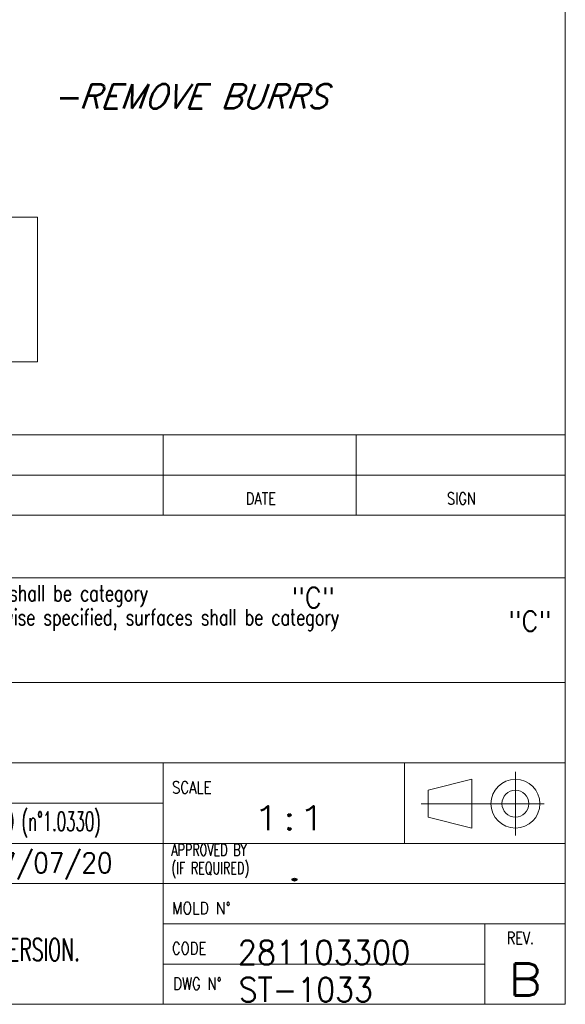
# Model space of a CAD drawing. Header units: millimetres. Extents: x 0 to 415, y 0 to 292.
# Tile 26 of 27: x 347 to 415, y 5 to 127. Entities that reach past the tile are written whole.
import ezdxf

# ---------------------------------------------------------------- set-up
doc = ezdxf.new("R2010")
doc.units = ezdxf.units.MM
doc.layers.add('1', color=7, linetype='Continuous', true_color=0xffffff)
doc.layers.add('256', color=7, linetype='Continuous', true_color=0xffffff)
doc.styles.add('blockfont', font='simplex.shx')
doc.styles.add('ideas_simplex', font='simplex.shx')

# ---------------------------------------------------------------- blocks, each defined once
blk = doc.blocks.new('TabularNote1')
at = {"layer": '1', "color": 7, "linetype": 'Continuous', "lineweight": 18}
for p, q in [((0, 5), (8, 5)), ((0, 5), (0, 0)), ((8, 5), (8, 0)), ((8, 5), (16, 5)), ((16, 5), (16, 0)), ((16, 5), (40, 5)), ((40, 5), (40, 0)), ((40, 5), (140, 5)), ((140, 5), (140, 0)), ((140, 5), (164, 5)), ((164, 5), (164, 0)), ((164, 5), (190, 5)), ((190, 5), (190, 0)), ((0, 0), (8, 0)), ((8, 0), (16, 0)), ((16, 0), (40, 0)), ((40, 0), (140, 0)), ((140, 0), (164, 0)), ((164, 0), (190, 0))]:
    blk.add_line(p, q, dxfattribs=at)

msp = doc.modelspace()

# ---------------------------------------------------------------- linework, layer by layer
at = {"layer": '1', "color": 160, "linetype": 'Continuous', "lineweight": 18}
for p, q in [((224.381, 102.857), (349.381, 102.857)), ((349.381, 102.857), (349.381, 84.857)), ((349.381, 84.857), (224.381, 84.857))]:
    msp.add_line(p, q, dxfattribs=at)
at = {"layer": '256', "color": 3, "linetype": 'Continuous', "lineweight": 18}
for p, q in [((415, 292), (415, 5)), ((225, 65.794), (415, 65.794)), ((265, 45), (365, 45)), ((265, 45), (365, 45)), ((365, 45), (389, 45)), ((365, 45), (389, 45)), ((389, 45), (415, 45)), ((389, 45), (415, 45)), ((295, 20), (415, 20)), ((365, 20), (365, 5)), ((15, 5), (415, 5))]:
    msp.add_line(p, q, dxfattribs=at)
at = {"layer": '256', "color": 4, "linetype": 'Continuous', "lineweight": 18}
for p, q in [((365, 72.794), (365, 65.794)), ((389, 72.794), (389, 65.794)), ((225, 70.794), (415, 70.794)), ((225, 58), (415, 58)), ((225, 35), (415, 35)), ((365, 20), (365, 35)), ((395, 35), (395, 25)), ((408.799, 33.885), (408.799, 25.976)), ((397.959, 31.611), (403.366, 32.975)), ((403.366, 26.902), (403.366, 32.975)), ((397.959, 28.267), (397.959, 31.611)), ((295, 30), (365, 30)), ((397.098, 29.939), (412.387, 29.939)), ((397.959, 28.267), (403.366, 26.902)), ((295, 25), (415, 25)), ((365, 15), (415, 15)), ((405, 15), (405, 5)), ((365, 10), (405, 10))]:
    msp.add_line(p, q, dxfattribs=at)
for radius in [3.037, 1.672]:
    msp.add_circle((408.799, 29.939), radius, dxfattribs=at)

# ---------------------------------------------------------------- block references
at = {"layer": '1', "color": 172, "linetype": 'Continuous', "lineweight": 18}
msp.add_blockref('TabularNote1', (225, 70.794), dxfattribs=at)

# ---------------------------------------------------------------- texts
at = {"layer": '1', "color": 87, "linetype": 'Continuous', "lineweight": 18, "char_height": 3, "attachment_point": 7, "line_spacing_factor": 1.204819, "style": 'ideas_simplex'}
for s, insert in [('\\W0.9859;\\Q20.000000;-REMOVE BURRS\\Q0;', (351.214, 116.366)), ('\\W1.4646;1:1', (376.005, 26.658))]:
    msp.add_mtext(s, dxfattribs=dict(at, insert=insert))
at = {"layer": '1', "color": 3, "linetype": 'Continuous', "lineweight": 13, "char_height": 2.5, "attachment_point": 7, "line_spacing_factor": 0.903614, "style": 'blockfont'}
for insert in [(380.988, 54.305), (407.923, 51.379)]:
    msp.add_mtext('\\W0.9442;"C"', dxfattribs=dict(at, insert=insert))
at = {"layer": '1', "color": 7, "linetype": 'Continuous', "lineweight": 18, "char_height": 2.5, "attachment_point": 7, "line_spacing_factor": 1.204819, "style": 'ideas_simplex'}
for s, insert in [('\\W0.9014; 07/07/20', (341.329, 20.508)), ('\\W2.6797;.', (379.889, 20.375))]:
    msp.add_mtext(s, dxfattribs=dict(at, insert=insert))
at = {"layer": '256', "color": 1, "linetype": 'Continuous', "lineweight": 13, "attachment_point": 7, "line_spacing_factor": 0.903614, "style": 'blockfont'}
for insert, char_height in [((376.187, 71.305), 2), ((400.978, 71.45), 2), ((381.527, 26.724), 4), ((377.638, 15.888), 2.3)]:
    msp.add_mtext('\\W0.9844; ', dxfattribs=dict(at, insert=insert, char_height=char_height))
at = {"layer": '256', "color": 4, "linetype": 'Continuous', "lineweight": 13, "char_height": 1.5, "attachment_point": 7, "line_spacing_factor": 0.903614, "style": 'blockfont'}
for s, insert in [('\\W0.7839;DATE', (375.289, 67.126)), ('\\W0.7885;SIGN', (400.289, 67.126)), ('\\W0.8044;SCALE', (366.113, 31.208)), ('\\W0.6756;APPROVED BY\\P(IF REQUIRED)', (366.024, 20.689)), ('\\W0.8477;MOLD N%%d', (366.113, 16.208)), ('\\W0.7742;REV.', (407.727, 12.492)), ('\\W0.8021;CODE', (366.113, 11.208)), ('\\W0.8059;DWG N%%d', (366.274, 6.817))]:
    msp.add_mtext(s, dxfattribs=dict(at, insert=insert))
at = {"layer": '256', "color": 3, "linetype": 'Continuous', "lineweight": 13, "char_height": 2, "attachment_point": 7, "line_spacing_factor": 0.903614, "style": 'blockfont'}
for s, insert in [('\\W0.7354;For Metal Parts last revision issued of GM_SSM_010_SPM. Unless otherwise specified, surfaces shall be category', (249.606, 54.444)), ('\\W0.7316;For Plastic, Rubber and Overmold Parts last revision issued of GM_SSM_004_SPP. Unless otherwise specified, surfaces shall be category', (249.606, 51.444))]:
    msp.add_mtext(s, dxfattribs=dict(at, insert=insert))
at = {"layer": '256', "color": 7, "linetype": 'Continuous', "lineweight": 18, "attachment_point": 7, "line_spacing_factor": 1.204819, "style": 'ideas_simplex'}
for s, insert, char_height in [('\\W0.5658; S235JR UNI-EN-10027-1 or DC01 EN-10130 (n°1.0330)', (301.736, 25.747), 2.4), ('\\W1.0000;', (374.166, 15.362), 2.5), ('\\W0.6089; BRACKET M320 BODY SIDE, ADJUSTABLE VERSION.', (295.841, 9.542), 2.8)]:
    msp.add_mtext(s, dxfattribs=dict(at, insert=insert, char_height=char_height))
at = {"layer": '256', "color": 1, "linetype": 'Continuous', "lineweight": 18, "insert": (377.348, 20.817), "char_height": 2.3, "attachment_point": 7, "line_spacing_factor": 0.903614, "style": 'blockfont'}
msp.add_mtext('\\W0.9844; ', dxfattribs=at)
at = {"layer": '256', "color": 23, "linetype": 'Continuous', "lineweight": 18, "char_height": 3, "attachment_point": 7, "line_spacing_factor": 1.204819, "style": 'ideas_simplex'}
for s, insert in [('\\W0.9269;281103300', (374.278, 9.944)), ('\\W0.9136;ST-1033', (374.407, 5.324))]:
    msp.add_mtext(s, dxfattribs=dict(at, insert=insert))
at = {"layer": '256', "color": 87, "linetype": 'Continuous', "lineweight": 18, "insert": (407.915, 6.075), "char_height": 4, "attachment_point": 7, "line_spacing_factor": 1.204819, "style": 'ideas_simplex'}
msp.add_mtext('\\W1.1667;B', dxfattribs=at)

doc.saveas('drawing.dxf')
